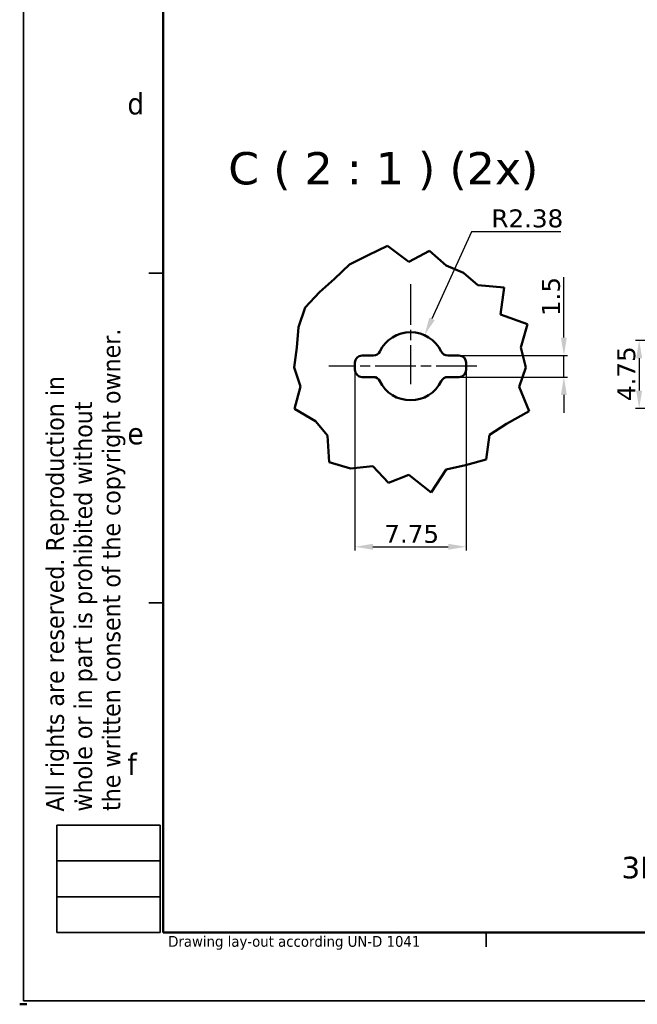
# Model space of a CAD drawing. Header units: millimetres. Extents: x 0 to 420, y 0 to 296.
# Tile 1 of 10: x 0 to 86, y 0 to 137. Entities that reach past the tile are written whole.
import ezdxf

# ---------------------------------------------------------------- set-up
doc = ezdxf.new("R2010")
doc.units = ezdxf.units.MM
doc.linetypes.add('CHAIN', pattern=[0.3543, 0.2362, -0.0295, 0.0591, -0.0295])
doc.linetypes.add('LONG_DASH_DOTTED', pattern=[0.3001, 0.2362, -0.0295, 0.0049, -0.0295])
doc.layers.get('0').update_dxf_attribs({"lineweight": 25})
for name, color, linetype, lineweight in [('Break Lines(ISO)', 7, 'Continuous', 50), ('Center Mark(ISO)', 7, 'LONG_DASH_DOTTED', 25), ('Dimensions(ISO)', 7, 'Continuous', 25), ('Sketch Geometry(ISO)', 7, 'Continuous', 50), ('Symbols(ISO)', 7, 'Continuous', 25), ('TO_BE_PRINTED', 7, 'Continuous', 25), ('Visible Edges(ISO)', 7, 'Continuous', 50)]:
    doc.layers.add(name, color=color, linetype=linetype, lineweight=lineweight)
doc.styles.add('LG.Philips.Title', font='verdana.ttf', dxfattribs={"width": 0.9})
doc.styles.add('Philips-dimensions', font='verdana.ttf')
doc.styles.add('Philips-tekst', font='verdana.ttf')
doc.styles.add('Philips-tekstBigText', font='verdana.ttf')
doc.dimstyles.new('Philips-Oss', dxfattribs={"dimtxt": 2.5, "dimasz": 2.5, "dimexe": 0.5, "dimexo": 0, "dimgap": 0.5, "dimtad": 1, "dimtoh": 1, "dimrnd": 1e-08, "dimdsep": 46, "dimtxsty": 'Philips-dimensions', "dimcen": 0.09, "dimdle": 10, "dimclrd": 7, "dimclre": 7, "dimclrt": 7, "dimazin": 2, "dimtfac": 1, "dimtmove": 0, "dimatfit": 3, "dimfxl": 1, "dimtolj": 1, "dimlwd": 25, "dimlwe": 25, "dimarcsym": 0})

# ---------------------------------------------------------------- blocks, each defined once
blk = doc.blocks.new('*D22')
at = {"layer": 'Defpoints', "color": 0, "linetype": 'Continuous', "transparency": 16777216}
for p in [(56.43, 93.32), (54.48, 88.99)]:
    blk.add_point(p, dxfattribs=at)
at = {"layer": 'Dimensions(ISO)', "color": 7, "linetype": 'Continuous', "lineweight": 25, "transparency": 16777216}
for p, q in [((62.96, 107.75), (57.47, 95.6)), ((75.41, 107.75), (62.96, 107.75))]:
    blk.add_line(p, q, dxfattribs=at)
at = {"layer": 'Dimensions(ISO)', "color": 7, "linetype": 'Continuous', "transparency": 16777216}
blk.add_solid([(57.09, 95.77), (57.84, 95.43), (56.43, 93.32)], dxfattribs=at)
at = {"layer": 'Dimensions(ISO)', "color": 7, "linetype": 'Continuous', "lineweight": 25, "transparency": 16777216, "insert": (65.75, 110.87), "char_height": 2.5, "attachment_point": 1, "style": 'Philips-dimensions'}
blk.add_mtext('\\A1;R2.38', dxfattribs=at)
blk = doc.blocks.new('*D23')
at = {"layer": 'Defpoints', "color": 0, "linetype": 'Continuous', "transparency": 16777216}
for p in [(46.73, 88.49), (62.23, 88.49), (62.23, 63.82)]:
    blk.add_point(p, dxfattribs=at)
at = {"layer": 'Dimensions(ISO)', "color": 7, "linetype": 'Continuous', "lineweight": 25, "transparency": 16777216}
for p, q in [((46.73, 88.49), (46.73, 63.32)), ((62.23, 88.49), (62.23, 63.32)), ((49.23, 63.82), (59.73, 63.82))]:
    blk.add_line(p, q, dxfattribs=at)
at = {"layer": 'Dimensions(ISO)', "color": 7, "linetype": 'Continuous', "transparency": 16777216}
for points in [[(49.23, 64.23), (49.23, 63.4), (46.73, 63.82)], [(59.73, 64.23), (59.73, 63.4), (62.23, 63.82)]]:
    blk.add_solid(points, dxfattribs=at)
at = {"layer": 'Dimensions(ISO)', "color": 7, "linetype": 'Continuous', "lineweight": 25, "transparency": 16777216, "insert": (50.82, 66.87), "char_height": 2.5, "attachment_point": 1, "style": 'Philips-dimensions'}
blk.add_mtext('\\A1;7.75', dxfattribs=at)
blk = doc.blocks.new('*D24')
at = {"layer": 'Defpoints', "color": 0, "linetype": 'Continuous', "transparency": 16777216}
for p in [(61.23, 90.49), (61.23, 87.49), (75.86, 87.49)]:
    blk.add_point(p, dxfattribs=at)
at = {"layer": 'Dimensions(ISO)', "color": 7, "linetype": 'Continuous', "lineweight": 25, "transparency": 16777216}
for p, q in [((75.86, 92.99), (75.86, 101.4)), ((61.23, 90.49), (76.36, 90.49)), ((75.86, 87.49), (75.86, 90.49)), ((61.23, 87.49), (76.36, 87.49)), ((75.86, 84.99), (75.86, 82.49))]:
    blk.add_line(p, q, dxfattribs=at)
at = {"layer": 'Dimensions(ISO)', "color": 7, "linetype": 'Continuous', "transparency": 16777216}
for points in [[(75.44, 92.99), (76.27, 92.99), (75.86, 90.49)], [(75.44, 84.99), (76.27, 84.99), (75.86, 87.49)]]:
    blk.add_solid(points, dxfattribs=at)
at = {"layer": 'Dimensions(ISO)', "color": 7, "linetype": 'Continuous', "lineweight": 25, "transparency": 16777216, "insert": (72.8, 95.99), "char_height": 2.5, "attachment_point": 1, "rotation": 90, "style": 'Philips-dimensions'}
blk.add_mtext('\\A1;1.5', dxfattribs=at)
blk = doc.blocks.new('Borders A3')
at = {"layer": 'Sketch Geometry(ISO)', "color": 7, "linetype": 'Continuous', "lineweight": 35}
for p, q in [((0.5, 296.5), (0.5, 0.5)), ((18, 102), (20, 102)), ((18, 56), (20, 56)), ((5.16, 10), (5.16, 25)), ((5.16, 25), (19.59, 25)), ((19.59, 25), (19.59, 10)), ((19.59, 20), (5.16, 20)), ((5.16, 15), (19.59, 15)), ((19.59, 10), (5.16, 10)), ((65, 10), (65, 8)), ((0.5, 0.5), (419.5, 0.5))]:
    blk.add_line(p, q, dxfattribs=at)
at = {"layer": 'Sketch Geometry(ISO)', "color": 1, "linetype": 'Continuous', "lineweight": 50, "true_color": 0xff0000}
for p, q in [((20, 287), (20, 10)), ((20, 10), (410, 10))]:
    blk.add_line(p, q, dxfattribs=at)
at = {"layer": 'Sketch Geometry(ISO)'}
blk.add_line((0, 0), (1, 0), dxfattribs=at)
blk.add_line((0, 0), (1, 0), dxfattribs=at)
blk.add_line((0, 0), (1, 0), dxfattribs=at)
blk.add_line((0, 0), (1, 0), dxfattribs=at)
blk.add_line((0, 0), (1, 0), dxfattribs=at)
blk.add_line((0, 0), (1, 0), dxfattribs=at)
blk.add_line((0, 0), (1, 0), dxfattribs=at)
for centre, radius, start, end in [((7.99, 27.14), 1.23, 89.6242, 107.095), ((6.62, 26.95), 0.105, 2.3916, 5.9125)]:
    blk.add_arc(centre, radius, start, end, dxfattribs=at)
at = {"layer": 'TO_BE_PRINTED', "color": 7, "linetype": 'Continuous', "lineweight": 25}
blk.add_line((0, 0), (1, 0), dxfattribs=at)
blk.add_line((0, 0), (1, 0), dxfattribs=at)
at = {"layer": 'Symbols(ISO)', "color": 3, "true_color": 0x00ff00, "attachment_point": 7, "style": 'LG.Philips.Title'}
for s, insert, char_height in [('\\fVerdana|b0|i0;\\H3.0000;d', (15, 124.06), 3), ('\\fVerdana|b0|i0;\\H3.0000;e', (15, 78.05), 3), ('\\fVerdana|b0|i0;\\H3.0000;f', (15, 32), 3), ('\\fVerdana|b0|i0;\\H1.5000;Drawing lay-out according UN-D 1041', (20.69, 7.6), 1.5)]:
    blk.add_mtext(s, dxfattribs=dict(at, insert=insert, char_height=char_height))
at = {"layer": 'Symbols(ISO)', "color": 3, "true_color": 0x00ff00, "char_height": 2.5, "attachment_point": 7, "rotation": 90, "style": 'LG.Philips.Title'}
for s, insert in [('\\fVerdana|b0|i0;\\H2.5000;the written consent of the copyright owner.', (14.73, 26.97)), ('\\fVerdana|b0|i0;\\H2.5000;whole or in part is prohibited without', (10.8, 26.88)), ('\\fVerdana|b0|i0;\\H2.5000;All rights are reserved. Reproduction in', (6.87, 26.88))]:
    blk.add_mtext(s, dxfattribs=dict(at, insert=insert))
blk = doc.blocks.new('*D48')
at = {"layer": 'Defpoints', "color": 0, "linetype": 'Continuous', "transparency": 16777216}
for p in [(110.78, 92.61), (86.35, 83.11), (110.78, 83.11)]:
    blk.add_point(p, dxfattribs=at)
at = {"layer": 'Dimensions(ISO)', "color": 7, "linetype": 'Continuous', "lineweight": 25, "transparency": 16777216}
for p, q in [((110.78, 92.61), (85.85, 92.61)), ((86.35, 90.11), (86.35, 85.61)), ((110.78, 83.11), (85.85, 83.11))]:
    blk.add_line(p, q, dxfattribs=at)
at = {"layer": 'Dimensions(ISO)', "color": 7, "linetype": 'Continuous', "transparency": 16777216}
for points in [[(85.94, 90.11), (86.77, 90.11), (86.35, 92.61)], [(85.94, 85.61), (86.77, 85.61), (86.35, 83.11)]]:
    blk.add_solid(points, dxfattribs=at)
at = {"layer": 'Dimensions(ISO)', "color": 7, "linetype": 'Continuous', "lineweight": 25, "transparency": 16777216, "insert": (83.3, 84.14), "char_height": 2.5, "attachment_point": 1, "rotation": 90, "style": 'Philips-dimensions'}
blk.add_mtext('\\A1;4.75', dxfattribs=at)

msp = doc.modelspace()

# ---------------------------------------------------------------- linework, layer by layer
at = {"layer": 'Break Lines(ISO)'}
for p, q in [((48.569, 104.469), (51.265, 105.81)), ((51.265, 105.81), (54.257, 103.577)), ((45.962, 103.21), (48.569, 104.469)), ((54.257, 103.577), (57.121, 105.079)), ((57.121, 105.079), (59.43, 103.053)), ((43.878, 101.211), (45.962, 103.21)), ((59.43, 103.053), (61.865, 102.017)), ((61.865, 102.017), (63.881, 100.311)), ((41.778, 99.313), (43.878, 101.211)), ((63.881, 100.311), (67.541, 99.988)), ((39.809, 97.183), (41.778, 99.313)), ((67.541, 99.988), (67.03, 96.216)), ((38.849, 94.45), (39.809, 97.183)), ((67.03, 96.216), (70.78, 94.855)), ((70.78, 94.855), (69.843, 91.59)), ((38.619, 91.599), (38.849, 94.45)), ((38.238, 88.841), (38.619, 91.599)), ((69.843, 91.59), (70.571, 88.841)), ((39.142, 86.176), (38.238, 88.841)), ((70.571, 88.841), (69.64, 86.129)), ((38.305, 83.035), (39.142, 86.176)), ((69.64, 86.129), (71.006, 82.745)), ((41.238, 81.325), (38.305, 83.035)), ((71.006, 82.745), (67.863, 80.986)), ((42.92, 79.328), (41.238, 81.325)), ((67.863, 80.986), (65.466, 79.436)), ((43.146, 75.6), (42.92, 79.328)), ((65.466, 79.436), (65.027, 76.007)), ((46.104, 74.719), (43.146, 75.6)), ((65.027, 76.007), (62.123, 75.218)), ((49.242, 75.062), (46.104, 74.719)), ((51.416, 72.724), (49.242, 75.062)), ((59.451, 74.573), (57.338, 71.372)), ((62.123, 75.218), (59.451, 74.573)), ((54.257, 73.858), (51.416, 72.724)), ((57.338, 71.372), (54.257, 73.858))]:
    msp.add_line(p, q, dxfattribs=at)
at = {"layer": 'Center Mark(ISO)', "linetype": 'CHAIN', "ltscale": 23.990969}
for p, q in [((54.477, 100.437), (54.477, 86.492)), ((63.727, 88.992), (43.105, 88.992))]:
    msp.add_line(p, q, dxfattribs=at)
at = {"layer": 'Visible Edges(ISO)'}
for p, q in [((46.727, 88.492), (46.727, 89.492)), ((47.727, 90.492), (49.299, 90.492)), ((59.655, 90.492), (61.227, 90.492)), ((62.227, 89.492), (62.227, 88.492)), ((49.299, 87.492), (47.727, 87.492)), ((61.227, 87.492), (59.655, 87.492))]:
    msp.add_line(p, q, dxfattribs=at)
for centre, radius, start, end in [((54.477, 88.992), 4.75, 25.77146, 154.22854), ((49.299, 91.492), 1, 270, 334.22854), ((59.655, 91.492), 1, 205.77146, 270), ((47.727, 89.492), 1, 90, 180), ((61.227, 89.492), 1, 0, 90), ((47.727, 88.492), 1, 180, 270), ((61.227, 88.492), 1, 270, 0), ((49.299, 86.492), 1, 25.77146, 90), ((54.477, 88.992), 4.75, 205.77146, 334.22854), ((59.655, 86.492), 1, 90, 154.22854)]:
    msp.add_arc(centre, radius, start, end, dxfattribs=at)

# ---------------------------------------------------------------- block references
msp.add_blockref('Borders A3', (0, 0))

# ---------------------------------------------------------------- texts
at = {"layer": 'Symbols(ISO)', "color": 7, "insert": (29.064, 113.553), "char_height": 4.5, "attachment_point": 7, "style": 'Philips-tekstBigText'}
msp.add_mtext('C ( 2 : 1 ) (2x)', dxfattribs=at)
at = {"layer": 'Symbols(ISO)', "color": 7, "insert": (83.874, 20.574), "char_height": 3, "width": 145.24768, "attachment_point": 1, "style": 'Philips-tekst'}
msp.add_mtext('{\\fVerdana|b0|i0;3D file available: Fortimo LED Line 1ft HF 3R HV5 2021-07-19.stp}', dxfattribs=at)

# ---------------------------------------------------------------- dimensions: what is measured, and where the dimension line sits
at = {"layer": 'Dimensions(ISO)', "color": 7, "linetype": 'Continuous', "lineweight": 25}
dim = msp.add_radius_dim(center=(54.47662, 88.9917), mpoint=(56.43469, 93.31934), dimstyle='Philips-Oss', override={"dimgap": 0.5, "dimtih": 1, "dimdec": 2, "dimlfac": 0.5, "dimcen": 0, "dimtol": 0, "dimlim": 0, "dimtp": 0, "dimtm": 0, "dimtdec": 2, "dimtofl": 0}, dxfattribs=at)
dim.commit()
dim.dimension.update_dxf_attribs({"geometry": '*D22', "text_midpoint": (70.57584, 107.75199), "dimtype": 164})
for base, p1, p2, angle, override, picture, middle in [((75.856, 87.492), (61.227, 90.492), (61.227, 87.492), 90, {"dimgap": 0.5, "dimtoh": 0, "dimdec": 2, "dimlfac": 0.5, "dimtol": 0, "dimlim": 0, "dimtp": 0, "dimtm": 0, "dimtdec": 2, "dimtofl": 1, "dimatfit": 1}, '*D24', (75.856, 98.448)), ((86.352, 83.112), (110.776, 92.612), (110.776, 83.112), 270, {"dimgap": 0.5, "dimtoh": 0, "dimdec": 2, "dimlfac": 0.5, "dimtol": 0, "dimlim": 0, "dimtp": 0, "dimtm": 0, "dimtdec": 2, "dimtofl": 0, "dimatfit": 1}, '*D48', (86.352, 87.862)), ((62.227, 63.815), (46.727, 88.492), (62.227, 88.492), 180, {"dimgap": 0.5, "dimtoh": 0, "dimdec": 2, "dimlfac": 0.5, "dimtol": 0, "dimlim": 0, "dimtp": 0, "dimtm": 0, "dimtdec": 2, "dimtofl": 0, "dimatfit": 1}, '*D23', (54.477, 63.815))]:
    dim = msp.add_linear_dim(base=base, p1=p1, p2=p2, angle=angle, dimstyle='Philips-Oss', override=override, dxfattribs=at)
    dim.commit()
    dim.dimension.update_dxf_attribs({"geometry": picture, "text_midpoint": middle, "dimtype": 160})

doc.saveas('drawing.dxf')
